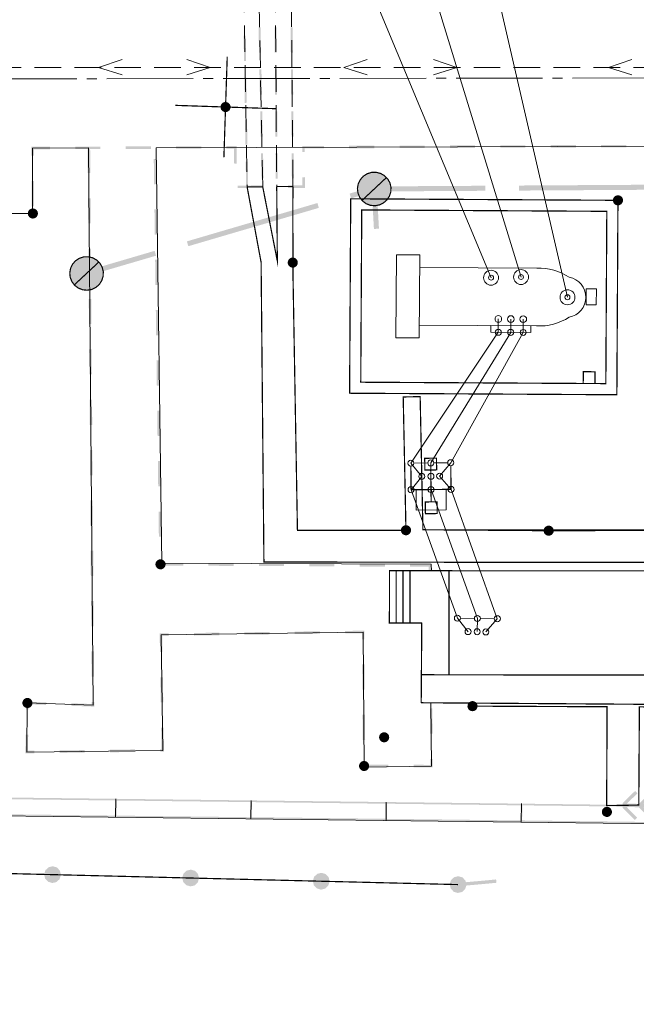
# Model space of a CAD drawing. Header units: millimetres. Extents: x 0 to 594, y 0 to 420.
# Tile 2 of 21: x 131 to 224, y 0 to 148. Entities that reach past the tile are written whole.
import ezdxf

# ---------------------------------------------------------------- set-up
doc = ezdxf.new("R2010")
doc.units = ezdxf.units.MM
for name, pattern in [('K5LT32768', [0]), ('K5LT32770', [0]), ('K5LT_AXLED', [17.5, 13, -1.5, 1.5, -1.5]), ('K5LT_DASHED', [6, 4, -2]), ('K5LT_THIN', [0])]:
    doc.linetypes.add(name, pattern=pattern)
for name, color, linetype in [('лотки', 7, 'Continuous'), ('Системный слой', 7, 'Continuous'), ('съемка', 7, 'Continuous')]:
    doc.layers.add(name, color=color, linetype=linetype)
doc.layers.add('ошиновка', color=7, linetype='Continuous', true_color=0xffd700)

# ---------------------------------------------------------------- blocks, each defined once
blk = doc.blocks.new('U10')
at = {"layer": 'Системный слой', "linetype": 'K5LT_THIN', "lineweight": 18}
for p, q in [((190.59, 77.37), (195.09, 77.42)), ((190.62, 74.32), (190.59, 77.37)), ((195.09, 77.42), (195.12, 74.37)), ((195.12, 74.37), (190.62, 74.32))]:
    blk.add_line(p, q, dxfattribs=at)
blk = doc.blocks.new('U14')
at = {"layer": 'Системный слой', "linetype": 'K5LT_THIN', "lineweight": 18}
for p, q in [((187.56, 100.21), (187.63, 112.71)), ((187.63, 112.71), (191.13, 112.69)), ((191.13, 112.69), (191.06, 100.19)), ((191.06, 100.19), (187.56, 100.21))]:
    blk.add_line(p, q, dxfattribs=at)
blk = doc.blocks.new('U15')
at = {"layer": 'Системный слой', "linetype": 'K5LT_THIN', "lineweight": 18}
for p, q in [((201.81, 101.05), (201.82, 102.05)), ((207.81, 101.02), (201.81, 101.05)), ((201.82, 102.05), (207.82, 102.02)), ((207.82, 102.02), (207.81, 101.02))]:
    blk.add_line(p, q, dxfattribs=at)
blk = doc.blocks.new('U16')
at = {"layer": 'Системный слой', "linetype": 'K5LT_THIN', "lineweight": 18}
for p, q in [((216.13, 105.17), (216.15, 107.6)), ((216.15, 107.6), (217.69, 107.59)), ((217.69, 107.59), (217.67, 105.16)), ((217.67, 105.16), (216.13, 105.17))]:
    blk.add_line(p, q, dxfattribs=at)
blk = doc.blocks.new('U72')
at = {"layer": 'лотки', "linetype": 'K5LT_DASHED', "lineweight": 18}
for p, q in [((164.69, 153.19), (165.19, 122.92)), ((167.54, 122.93), (166.94, 153.19)), ((169.43, 153.19), (169.64, 122.94)), ((172.08, 122.95), (171.83, 153.2))]:
    blk.add_line(p, q, dxfattribs=at)
at = {"layer": 'лотки', "linetype": 'K5LT_THIN', "lineweight": 18}
for p, q in [((167.54, 122.93), (165.19, 122.92)), ((165.19, 122.92), (167.3, 111.56)), ((169.73, 111.79), (167.54, 122.93)), ((172.08, 122.95), (169.64, 122.94)), ((169.64, 122.94), (169.73, 111.79)), ((172.1, 108.99), (172.08, 122.95)), ((167.3, 111.56), (167.72, 66.51)), ((172.76, 71.27), (172.1, 108.99)), ((191.2, 91.37), (188.65, 91.32)), ((188.65, 91.32), (189.07, 71.28)), ((191.61, 71.36), (191.2, 91.37)), ((189.07, 71.28), (172.76, 71.27)), ((249.61, 71.32), (191.61, 71.36)), ((167.72, 66.51), (255.81, 66.5))]:
    blk.add_line(p, q, dxfattribs=at)
blk = doc.blocks.new('U109')
at = {"layer": 'Системный слой', "linetype": 'K5LT_THIN', "lineweight": 18}
for q in [(193.21, 142.05), (193.21, 139.76)]:
    blk.add_line((196.71, 140.88), q, dxfattribs=at)
blk = doc.blocks.new('U110')
at = {"layer": 'Системный слой', "linetype": 'K5LT_THIN', "lineweight": 18}
for q in [(156.13, 142.05), (156.13, 139.76)]:
    blk.add_line((159.63, 140.88), q, dxfattribs=at)
blk = doc.blocks.new('U125')
at = {"layer": 'Системный слой', "linetype": 'K5LT_THIN', "lineweight": 18}
for q in [(146.39, 142.05), (146.39, 139.76)]:
    blk.add_line((142.88, 140.88), q, dxfattribs=at)
blk = doc.blocks.new('U126')
at = {"layer": 'Системный слой', "linetype": 'K5LT_THIN', "lineweight": 18}
for q in [(183.21, 142.05), (183.21, 139.76)]:
    blk.add_line((179.71, 140.88), q, dxfattribs=at)
blk = doc.blocks.new('U127')
at = {"layer": 'Системный слой', "linetype": 'K5LT_THIN', "lineweight": 18}
for q in [(223.03, 142.05), (223.03, 139.76)]:
    blk.add_line((219.52, 140.88), q, dxfattribs=at)
blk = doc.blocks.new('U138')
at = {"layer": 'съемка'}
blk.add_hatch(color=256, dxfattribs=at).paths.add_polyline_path([(133.75, 118.88), (133.75, 118.96), (133.74, 119.04), (133.72, 119.11), (133.7, 119.19), (133.67, 119.26), (133.63, 119.32), (133.58, 119.39), (133.53, 119.44), (133.47, 119.5), (133.41, 119.54), (133.34, 119.58), (133.27, 119.61), (133.2, 119.64), (133.12, 119.65), (133.04, 119.66), (132.96, 119.66), (132.89, 119.66), (132.81, 119.64), (132.74, 119.62), (132.66, 119.59), (132.6, 119.55), (132.53, 119.51), (132.47, 119.45), (132.42, 119.4), (132.37, 119.34), (132.33, 119.27), (132.3, 119.2), (132.27, 119.13), (132.25, 119.05), (132.24, 118.97), (132.24, 118.93), (132.24, 118.85), (132.25, 118.78), (132.27, 118.7), (132.29, 118.63), (132.32, 118.56), (132.36, 118.49), (132.41, 118.43), (132.46, 118.37), (132.52, 118.32), (132.58, 118.27), (132.65, 118.23), (132.72, 118.2), (132.8, 118.18), (132.87, 118.16), (132.95, 118.15), (133.03, 118.15), (133.1, 118.16), (133.18, 118.17), (133.25, 118.19), (133.33, 118.22), (133.39, 118.26), (133.46, 118.31), (133.52, 118.36), (133.57, 118.41), (133.62, 118.48), (133.66, 118.54), (133.69, 118.61), (133.72, 118.68), (133.74, 118.76), (133.75, 118.84)])
blk = doc.blocks.new('U139')
at = {"layer": 'съемка'}
blk.add_hatch(color=256, dxfattribs=at).paths.add_polyline_path([(132.94, 45.28), (132.93, 45.36), (132.92, 45.44), (132.91, 45.52), (132.88, 45.59), (132.85, 45.66), (132.81, 45.73), (132.76, 45.79), (132.71, 45.85), (132.65, 45.9), (132.59, 45.95), (132.52, 45.98), (132.45, 46.02), (132.38, 46.04), (132.3, 46.06), (132.23, 46.07), (132.15, 46.07), (132.07, 46.06), (131.99, 46.04), (131.92, 46.02), (131.85, 45.99), (131.78, 45.95), (131.72, 45.91), (131.66, 45.86), (131.6, 45.8), (131.56, 45.74), (131.51, 45.67), (131.48, 45.6), (131.45, 45.53), (131.44, 45.46), (131.42, 45.38), (131.42, 45.34), (131.42, 45.26), (131.43, 45.18), (131.45, 45.1), (131.47, 45.03), (131.51, 44.96), (131.55, 44.89), (131.59, 44.83), (131.64, 44.77), (131.7, 44.72), (131.77, 44.67), (131.83, 44.64), (131.9, 44.6), (131.98, 44.58), (132.05, 44.56), (132.13, 44.55), (132.21, 44.55), (132.29, 44.56), (132.36, 44.58), (132.44, 44.6), (132.51, 44.63), (132.58, 44.67), (132.64, 44.71), (132.7, 44.76), (132.75, 44.82), (132.8, 44.88), (132.84, 44.95), (132.88, 45.02), (132.9, 45.09), (132.92, 45.16), (132.93, 45.24)])
blk = doc.blocks.new('U140')
at = {"layer": 'съемка'}
blk.add_hatch(color=256, dxfattribs=at).paths.add_polyline_path([(152.93, 66.13), (152.93, 66.21), (152.92, 66.29), (152.91, 66.37), (152.88, 66.44), (152.85, 66.51), (152.81, 66.58), (152.76, 66.64), (152.71, 66.7), (152.65, 66.75), (152.59, 66.79), (152.52, 66.83), (152.45, 66.87), (152.38, 66.89), (152.3, 66.91), (152.22, 66.92), (152.15, 66.92), (152.07, 66.91), (151.99, 66.89), (151.92, 66.87), (151.85, 66.84), (151.78, 66.8), (151.71, 66.76), (151.66, 66.71), (151.6, 66.65), (151.55, 66.59), (151.51, 66.52), (151.48, 66.45), (151.45, 66.38), (151.43, 66.31), (151.42, 66.23), (151.42, 66.18), (151.42, 66.11), (151.43, 66.03), (151.45, 65.95), (151.47, 65.88), (151.51, 65.81), (151.55, 65.74), (151.59, 65.68), (151.64, 65.62), (151.7, 65.57), (151.77, 65.52), (151.83, 65.49), (151.9, 65.45), (151.98, 65.43), (152.05, 65.41), (152.13, 65.4), (152.21, 65.4), (152.29, 65.41), (152.36, 65.42), (152.44, 65.45), (152.51, 65.48), (152.58, 65.52), (152.64, 65.56), (152.7, 65.61), (152.75, 65.67), (152.8, 65.73), (152.84, 65.79), (152.88, 65.86), (152.9, 65.94), (152.92, 66.01), (152.93, 66.09)])
blk = doc.blocks.new('U148')
at = {"layer": 'съемка'}
blk.add_hatch(color=256, dxfattribs=at).paths.add_polyline_path([(221.68, 120.86), (221.68, 120.94), (221.67, 121.02), (221.65, 121.09), (221.63, 121.17), (221.6, 121.24), (221.56, 121.31), (221.51, 121.37), (221.46, 121.43), (221.4, 121.48), (221.34, 121.52), (221.27, 121.56), (221.2, 121.59), (221.13, 121.62), (221.05, 121.64), (220.97, 121.64), (220.89, 121.65), (220.82, 121.64), (220.74, 121.62), (220.67, 121.6), (220.59, 121.57), (220.53, 121.53), (220.46, 121.49), (220.4, 121.44), (220.35, 121.38), (220.3, 121.32), (220.26, 121.25), (220.23, 121.18), (220.2, 121.11), (220.18, 121.03), (220.17, 120.96), (220.17, 120.91), (220.17, 120.84), (220.18, 120.76), (220.2, 120.68), (220.22, 120.61), (220.25, 120.54), (220.29, 120.47), (220.34, 120.41), (220.39, 120.35), (220.45, 120.3), (220.51, 120.25), (220.58, 120.21), (220.65, 120.18), (220.73, 120.16), (220.8, 120.14), (220.88, 120.13), (220.96, 120.13), (221.03, 120.14), (221.11, 120.15), (221.18, 120.18), (221.26, 120.21), (221.32, 120.24), (221.39, 120.29), (221.45, 120.34), (221.5, 120.4), (221.55, 120.46), (221.59, 120.52), (221.62, 120.59), (221.65, 120.67), (221.67, 120.74), (221.68, 120.82)])
blk = doc.blocks.new('U149')
at = {"layer": 'съемка'}
blk.add_hatch(color=256, dxfattribs=at).paths.add_polyline_path([(183.53, 35.81), (183.53, 35.89), (183.52, 35.96), (183.5, 36.04), (183.48, 36.11), (183.45, 36.18), (183.41, 36.25), (183.36, 36.31), (183.31, 36.37), (183.25, 36.42), (183.19, 36.47), (183.12, 36.51), (183.05, 36.54), (182.97, 36.56), (182.9, 36.58), (182.82, 36.59), (182.74, 36.59), (182.67, 36.58), (182.59, 36.57), (182.51, 36.55), (182.44, 36.52), (182.38, 36.48), (182.31, 36.43), (182.25, 36.38), (182.2, 36.33), (182.15, 36.26), (182.11, 36.2), (182.08, 36.13), (182.05, 36.06), (182.03, 35.98), (182.02, 35.9), (182.02, 35.86), (182.02, 35.78), (182.03, 35.7), (182.05, 35.63), (182.07, 35.55), (182.1, 35.48), (182.14, 35.42), (182.19, 35.35), (182.24, 35.3), (182.3, 35.24), (182.36, 35.2), (182.43, 35.16), (182.5, 35.13), (182.57, 35.1), (182.65, 35.09), (182.73, 35.08), (182.8, 35.08), (182.88, 35.08), (182.96, 35.1), (183.03, 35.12), (183.1, 35.15), (183.17, 35.19), (183.24, 35.23), (183.3, 35.29), (183.35, 35.34), (183.4, 35.4), (183.44, 35.47), (183.47, 35.54), (183.5, 35.61), (183.52, 35.69), (183.53, 35.76)])
blk = doc.blocks.new('U150')
at = {"layer": 'съемка'}
blk.add_hatch(color=256, dxfattribs=at).paths.add_polyline_path([(189.82, 71.26), (189.82, 71.33), (189.81, 71.41), (189.8, 71.49), (189.77, 71.56), (189.74, 71.63), (189.7, 71.7), (189.65, 71.76), (189.6, 71.82), (189.54, 71.87), (189.48, 71.92), (189.41, 71.96), (189.34, 71.99), (189.27, 72.01), (189.19, 72.03), (189.11, 72.04), (189.04, 72.04), (188.96, 72.03), (188.88, 72.02), (188.81, 71.99), (188.74, 71.96), (188.67, 71.93), (188.6, 71.88), (188.55, 71.83), (188.49, 71.77), (188.44, 71.71), (188.4, 71.65), (188.37, 71.58), (188.34, 71.5), (188.32, 71.43), (188.31, 71.35), (188.31, 71.31), (188.31, 71.23), (188.32, 71.15), (188.34, 71.08), (188.36, 71), (188.4, 70.93), (188.44, 70.86), (188.48, 70.8), (188.53, 70.74), (188.59, 70.69), (188.65, 70.65), (188.72, 70.61), (188.79, 70.58), (188.87, 70.55), (188.94, 70.53), (189.02, 70.53), (189.1, 70.52), (189.18, 70.53), (189.25, 70.55), (189.33, 70.57), (189.4, 70.6), (189.47, 70.64), (189.53, 70.68), (189.59, 70.73), (189.64, 70.79), (189.69, 70.85), (189.73, 70.92), (189.76, 70.99), (189.79, 71.06), (189.81, 71.14), (189.82, 71.21)])
blk = doc.blocks.new('U151')
at = {"layer": 'съемка'}
blk.add_hatch(color=256, dxfattribs=at).paths.add_polyline_path([(220.02, 28.91), (220.02, 28.98), (220.01, 29.06), (219.99, 29.14), (219.97, 29.21), (219.93, 29.28), (219.89, 29.35), (219.85, 29.41), (219.8, 29.47), (219.74, 29.52), (219.68, 29.57), (219.61, 29.61), (219.54, 29.64), (219.46, 29.66), (219.39, 29.68), (219.31, 29.69), (219.23, 29.69), (219.15, 29.68), (219.08, 29.67), (219, 29.64), (218.93, 29.61), (218.86, 29.58), (218.8, 29.53), (218.74, 29.48), (218.69, 29.42), (218.64, 29.36), (218.6, 29.3), (218.57, 29.23), (218.54, 29.15), (218.52, 29.08), (218.51, 29), (218.51, 28.96), (218.51, 28.88), (218.52, 28.8), (218.53, 28.73), (218.56, 28.65), (218.59, 28.58), (218.63, 28.51), (218.68, 28.45), (218.73, 28.39), (218.79, 28.34), (218.85, 28.3), (218.92, 28.26), (218.99, 28.23), (219.06, 28.2), (219.14, 28.19), (219.22, 28.18), (219.29, 28.18), (219.37, 28.18), (219.45, 28.2), (219.52, 28.22), (219.59, 28.25), (219.66, 28.29), (219.73, 28.33), (219.78, 28.38), (219.84, 28.44), (219.89, 28.5), (219.93, 28.57), (219.96, 28.64), (219.99, 28.71), (220.01, 28.79), (220.02, 28.86)])
blk = doc.blocks.new('U152')
at = {"layer": 'съемка'}
blk.add_hatch(color=256, dxfattribs=at).paths.add_polyline_path([(186.55, 40.12), (186.54, 40.2), (186.53, 40.28), (186.52, 40.36), (186.49, 40.43), (186.46, 40.5), (186.42, 40.57), (186.37, 40.63), (186.32, 40.69), (186.26, 40.74), (186.2, 40.79), (186.13, 40.82), (186.06, 40.86), (185.99, 40.88), (185.91, 40.9), (185.84, 40.91), (185.76, 40.91), (185.68, 40.9), (185.6, 40.88), (185.53, 40.86), (185.46, 40.83), (185.39, 40.79), (185.33, 40.75), (185.27, 40.7), (185.21, 40.64), (185.17, 40.58), (185.12, 40.51), (185.09, 40.44), (185.06, 40.37), (185.05, 40.3), (185.03, 40.22), (185.03, 40.18), (185.03, 40.1), (185.04, 40.02), (185.06, 39.94), (185.08, 39.87), (185.12, 39.8), (185.16, 39.73), (185.2, 39.67), (185.25, 39.61), (185.31, 39.56), (185.38, 39.51), (185.44, 39.48), (185.51, 39.44), (185.59, 39.42), (185.66, 39.4), (185.74, 39.39), (185.82, 39.39), (185.9, 39.4), (185.97, 39.42), (186.05, 39.44), (186.12, 39.47), (186.19, 39.51), (186.25, 39.55), (186.31, 39.6), (186.36, 39.66), (186.41, 39.72), (186.45, 39.79), (186.49, 39.86), (186.51, 39.93), (186.53, 40), (186.54, 40.08)])
blk = doc.blocks.new('U153')
at = {"layer": 'съемка'}
blk.add_hatch(color=256, dxfattribs=at).paths.add_polyline_path([(172.81, 111.5), (172.81, 111.58), (172.8, 111.65), (172.78, 111.73), (172.76, 111.8), (172.73, 111.87), (172.69, 111.94), (172.64, 112), (172.59, 112.06), (172.53, 112.11), (172.47, 112.16), (172.4, 112.2), (172.33, 112.23), (172.26, 112.25), (172.18, 112.27), (172.1, 112.28), (172.02, 112.28), (171.95, 112.27), (171.87, 112.26), (171.8, 112.24), (171.72, 112.21), (171.66, 112.17), (171.59, 112.12), (171.53, 112.07), (171.48, 112.02), (171.43, 111.96), (171.39, 111.89), (171.36, 111.82), (171.33, 111.75), (171.31, 111.67), (171.3, 111.59), (171.3, 111.55), (171.3, 111.47), (171.31, 111.39), (171.33, 111.32), (171.35, 111.24), (171.38, 111.17), (171.42, 111.11), (171.47, 111.04), (171.52, 110.99), (171.58, 110.94), (171.64, 110.89), (171.71, 110.85), (171.78, 110.82), (171.86, 110.79), (171.93, 110.78), (172.01, 110.77), (172.09, 110.77), (172.16, 110.77), (172.24, 110.79), (172.31, 110.81), (172.39, 110.84), (172.45, 110.88), (172.52, 110.92), (172.58, 110.98), (172.63, 111.03), (172.68, 111.09), (172.72, 111.16), (172.75, 111.23), (172.78, 111.3), (172.8, 111.38), (172.81, 111.46)])
blk = doc.blocks.new('U154')
at = {"layer": 'съемка'}
blk.add_hatch(color=256, dxfattribs=at).paths.add_polyline_path([(199.83, 44.81), (199.83, 44.88), (199.82, 44.96), (199.8, 45.04), (199.77, 45.11), (199.74, 45.18), (199.7, 45.25), (199.66, 45.31), (199.6, 45.37), (199.55, 45.42), (199.48, 45.47), (199.41, 45.51), (199.34, 45.54), (199.27, 45.56), (199.19, 45.58), (199.12, 45.59), (199.04, 45.59), (198.96, 45.58), (198.89, 45.57), (198.81, 45.54), (198.74, 45.51), (198.67, 45.48), (198.61, 45.43), (198.55, 45.38), (198.49, 45.32), (198.45, 45.26), (198.41, 45.2), (198.37, 45.13), (198.35, 45.05), (198.33, 44.98), (198.32, 44.9), (198.31, 44.86), (198.31, 44.78), (198.32, 44.7), (198.34, 44.63), (198.37, 44.55), (198.4, 44.48), (198.44, 44.41), (198.48, 44.35), (198.54, 44.29), (198.59, 44.24), (198.66, 44.2), (198.72, 44.16), (198.8, 44.13), (198.87, 44.1), (198.95, 44.08), (199.02, 44.08), (199.1, 44.07), (199.18, 44.08), (199.25, 44.1), (199.33, 44.12), (199.4, 44.15), (199.47, 44.19), (199.53, 44.23), (199.59, 44.28), (199.65, 44.34), (199.69, 44.4), (199.73, 44.47), (199.77, 44.54), (199.79, 44.61), (199.81, 44.69), (199.82, 44.76)])
blk = doc.blocks.new('U156')
at = {"layer": 'съемка'}
blk.add_hatch(color=256, dxfattribs=at).paths.add_polyline_path([(211.27, 71.19), (211.27, 71.26), (211.26, 71.34), (211.24, 71.42), (211.22, 71.49), (211.18, 71.56), (211.14, 71.63), (211.1, 71.69), (211.05, 71.75), (210.99, 71.8), (210.92, 71.85), (210.86, 71.89), (210.79, 71.92), (210.71, 71.94), (210.64, 71.96), (210.56, 71.97), (210.48, 71.97), (210.4, 71.96), (210.33, 71.95), (210.25, 71.92), (210.18, 71.89), (210.11, 71.86), (210.05, 71.81), (209.99, 71.76), (209.94, 71.7), (209.89, 71.64), (209.85, 71.58), (209.81, 71.51), (209.79, 71.43), (209.77, 71.36), (209.76, 71.28), (209.75, 71.24), (209.76, 71.16), (209.77, 71.08), (209.78, 71.01), (209.81, 70.93), (209.84, 70.86), (209.88, 70.79), (209.93, 70.73), (209.98, 70.67), (210.04, 70.62), (210.1, 70.58), (210.17, 70.54), (210.24, 70.51), (210.31, 70.48), (210.39, 70.47), (210.46, 70.46), (210.54, 70.46), (210.62, 70.46), (210.7, 70.48), (210.77, 70.5), (210.84, 70.53), (210.91, 70.57), (210.97, 70.61), (211.03, 70.66), (211.09, 70.72), (211.13, 70.78), (211.18, 70.85), (211.21, 70.92), (211.24, 70.99), (211.25, 71.07), (211.27, 71.14)])
blk = doc.blocks.new('U178')
at = {"layer": 'съемка'}
blk.add_hatch(color=256, dxfattribs=at).paths.add_polyline_path([(162.71, 134.89), (162.71, 134.97), (162.7, 135.04), (162.68, 135.12), (162.66, 135.19), (162.62, 135.26), (162.58, 135.33), (162.54, 135.39), (162.49, 135.45), (162.43, 135.5), (162.37, 135.55), (162.3, 135.59), (162.23, 135.62), (162.15, 135.64), (162.08, 135.66), (162, 135.67), (161.92, 135.67), (161.84, 135.66), (161.77, 135.65), (161.69, 135.63), (161.62, 135.6), (161.55, 135.56), (161.49, 135.51), (161.43, 135.46), (161.38, 135.41), (161.33, 135.35), (161.29, 135.28), (161.25, 135.21), (161.23, 135.14), (161.21, 135.06), (161.2, 134.98), (161.2, 134.94), (161.2, 134.86), (161.21, 134.78), (161.22, 134.71), (161.25, 134.64), (161.28, 134.56), (161.32, 134.5), (161.37, 134.43), (161.42, 134.38), (161.48, 134.33), (161.54, 134.28), (161.61, 134.24), (161.68, 134.21), (161.75, 134.18), (161.83, 134.17), (161.91, 134.16), (161.98, 134.16), (162.06, 134.16), (162.14, 134.18), (162.21, 134.2), (162.28, 134.23), (162.35, 134.27), (162.42, 134.32), (162.47, 134.37), (162.53, 134.42), (162.58, 134.48), (162.62, 134.55), (162.65, 134.62), (162.68, 134.69), (162.7, 134.77), (162.71, 134.85)])
blk = doc.blocks.new('U199')
at = {"layer": 'съемка'}
blk.add_hatch(color=256, dxfattribs=at).paths.add_polyline_path([(175.07, 18.55), (175.22, 17.91), (175.67, 17.43), (176.29, 17.24), (176.93, 17.39), (177.4, 17.84), (177.59, 18.46), (177.45, 19.1), (177, 19.58), (176.38, 19.77), (175.74, 19.62), (175.26, 19.17)])
blk = doc.blocks.new('U200')
at = {"layer": 'съемка'}
blk.add_hatch(color=256, dxfattribs=at).paths.add_polyline_path([(155.44, 19.03), (155.59, 18.39), (156.04, 17.92), (156.66, 17.73), (157.3, 17.87), (157.78, 18.32), (157.97, 18.95), (157.82, 19.58), (157.37, 20.06), (156.75, 20.25), (156.11, 20.1), (155.63, 19.66)])
blk = doc.blocks.new('U201')
at = {"layer": 'съемка'}
blk.add_hatch(color=256, dxfattribs=at).paths.add_polyline_path([(134.69, 19.54), (134.83, 18.9), (135.28, 18.43), (135.91, 18.24), (136.54, 18.38), (137.02, 18.83), (137.21, 19.46), (137.06, 20.09), (136.62, 20.57), (135.99, 20.76), (135.35, 20.61), (134.88, 20.16)])
blk = doc.blocks.new('U216')
at = {"layer": 'съемка'}
blk.add_hatch(color=256, dxfattribs=at).paths.add_polyline_path([(195.64, 18.04), (195.79, 17.41), (196.23, 16.93), (196.86, 16.74), (197.49, 16.89), (197.97, 17.33), (198.16, 17.96), (198.01, 18.6), (197.57, 19.07), (196.94, 19.26), (196.31, 19.11), (195.83, 18.67)])
blk = doc.blocks.new('U219')
at = {"layer": 'съемка'}
blk.add_hatch(color=256, dxfattribs=at).paths.add_polyline_path([(181.77, 122.68), (181.93, 121.71), (182.45, 120.87), (183.25, 120.3), (184.21, 120.07), (185.19, 120.23), (186.02, 120.75), (186.6, 121.55), (186.82, 122.51), (186.66, 123.48), (186.14, 124.32), (185.34, 124.89), (184.38, 125.12), (183.41, 124.96), (182.57, 124.44), (182, 123.64)])
at = {"layer": 'съемка', "linetype": 'K5LT32768', "const_width": 0.18}
blk.add_lwpolyline([(181.77, 122.68), (181.89, 123.36), (182.19, 123.98), (182.64, 124.5), (183.21, 124.87), (183.87, 125.08), (184.55, 125.11), (185.22, 124.94), (185.82, 124.61), (186.31, 124.12), (186.65, 123.52), (186.81, 122.86), (186.79, 122.17), (186.58, 121.51), (186.2, 120.94), (185.68, 120.49), (185.06, 120.19), (184.39, 120.07), (183.7, 120.14), (183.06, 120.39), (182.51, 120.81), (182.1, 121.36), (181.85, 121.99)], close=True, dxfattribs=at)
blk.add_lwpolyline([(182.45, 120.86), (186.15, 124.33)], dxfattribs=at)
blk = doc.blocks.new('U221')
at = {"layer": 'съемка'}
blk.add_hatch(color=256, dxfattribs=at).paths.add_polyline_path([(138.54, 109.97), (138.7, 109), (139.22, 108.16), (140.02, 107.59), (140.98, 107.37), (141.95, 107.53), (142.79, 108.05), (143.36, 108.85), (143.59, 109.8), (143.43, 110.78), (142.91, 111.61), (142.11, 112.19), (141.15, 112.41), (140.18, 112.25), (139.34, 111.73), (138.77, 110.93)])
at = {"layer": 'съемка', "linetype": 'K5LT32768', "const_width": 0.18}
blk.add_lwpolyline([(138.54, 109.97), (138.66, 110.65), (138.95, 111.27), (139.4, 111.79), (139.98, 112.17), (140.63, 112.38), (141.32, 112.4), (141.99, 112.24), (142.59, 111.9), (143.08, 111.42), (143.41, 110.82), (143.58, 110.15), (143.55, 109.46), (143.35, 108.81), (142.97, 108.23), (142.45, 107.78), (141.83, 107.48), (141.15, 107.37), (140.47, 107.44), (139.83, 107.69), (139.28, 108.1), (138.87, 108.65), (138.61, 109.29)], close=True, dxfattribs=at)
blk.add_lwpolyline([(139.21, 108.16), (142.92, 111.62)], dxfattribs=at)

msp = doc.modelspace()

# ---------------------------------------------------------------- hatches: boundary and pattern name
at = {"layer": 'съемка'}
for points in [[(167.216462, 146.88469), (166.913609, 146.878742), (166.98814, 143.092942), (167.290994, 143.09889)], [(169.626708, 146.883976), (169.323793, 146.881864), (169.350418, 143.095425), (169.653331, 143.09754)], [(172.035929, 146.886386), (171.733019, 146.88392), (171.763469, 143.097568), (172.066376, 143.099981)], [(164.969417, 145.642377), (164.666563, 145.637384), (164.728773, 141.851384), (165.031677, 141.856376)], [(165.073168, 139.332374), (164.770311, 139.327381), (164.832521, 135.541379), (165.135428, 135.546371)], [(167.340684, 140.575076), (167.037829, 140.569077), (167.112312, 136.78333), (167.415216, 136.789276)], [(169.671048, 140.573282), (169.368133, 140.571167), (169.394755, 136.78473), (169.697671, 136.786845)], [(172.086677, 140.575713), (171.78377, 140.5733), (171.814217, 136.786896), (172.117127, 136.789362)], [(167.464854, 134.265413), (167.162, 134.259465), (167.236532, 130.473666), (167.539387, 130.479664)], [(169.715386, 134.262587), (169.412473, 134.260472), (169.439095, 130.474036), (169.742011, 130.47615)], [(172.137425, 134.265091), (171.834516, 134.262628), (171.864967, 130.476274), (172.167875, 130.478689)], [(165.176916, 133.022372), (164.874011, 133.017378), (164.936273, 129.231427), (165.239176, 129.236368)], [(135.580308, 128.949245), (132.965482, 128.941086), (132.776179, 128.940501), (132.776714, 128.7512), (132.780247, 127.579568), (133.158901, 127.580686), (133.155953, 128.563018), (135.581477, 128.570587)], [(143.153287, 128.972875), (139.366772, 128.961086), (139.36794, 128.58243), (143.154455, 128.594219)], [(150.726266, 128.996508), (146.939751, 128.984719), (146.940972, 128.606061), (150.727434, 128.617852)], [(158.299245, 129.02014), (154.512732, 129.008351), (154.513951, 128.629694), (158.300413, 128.641484)], [(163.618096, 128.847391), (163.617513, 129.036744), (163.42816, 129.036161), (162.085711, 129.031984), (162.08693, 128.653326), (163.240025, 128.65692), (163.247054, 126.402209), (163.62571, 126.403377)], [(176.734439, 129.077673), (173.672802, 129.068133), (173.483449, 129.06755), (173.484033, 128.878197), (173.486337, 128.153367), (173.864942, 128.15454), (173.863274, 128.690063), (176.735607, 128.699015)], [(184.307418, 129.101303), (180.520901, 129.089464), (180.522121, 128.710857), (184.308586, 128.722647)], [(191.880396, 129.124936), (188.09388, 129.113096), (188.095103, 128.734489), (191.881565, 128.74628)], [(199.453375, 129.148568), (195.666861, 129.136729), (195.66808, 128.758071), (199.454544, 128.769912)], [(207.026354, 129.172201), (203.23984, 129.160361), (203.241059, 128.781704), (207.027523, 128.793545)], [(214.599333, 129.195833), (210.812869, 129.183992), (210.814038, 128.805336), (214.600504, 128.817177)], [(222.172314, 129.219466), (218.385848, 129.207625), (218.387016, 128.828969), (222.173483, 128.84081)], [(141.60297, 128.77955), (141.22432, 128.776717), (141.252708, 124.990295), (141.631361, 124.993128)], [(167.589073, 127.9558), (167.28622, 127.949849), (167.360751, 124.164052), (167.663605, 124.17)], [(169.759726, 127.951892), (169.45681, 127.949778), (169.483435, 124.163341), (169.786298, 124.165455)], [(172.188174, 127.954421), (171.885266, 127.952006), (171.915716, 124.165603), (172.218625, 124.168067)], [(151.544025, 127.104555), (151.165448, 127.099449), (151.216501, 123.31329), (151.595126, 123.318394)], [(165.280667, 126.712367), (164.977761, 126.707426), (165.040022, 122.921473), (165.342876, 122.926367)], [(173.876784, 124.368023), (173.498128, 124.366854), (173.501972, 123.139138), (171.321831, 123.132361), (171.323, 122.753705), (173.692444, 122.761118), (173.881798, 122.761701), (173.881213, 122.951004)], [(133.170239, 123.794186), (132.791584, 123.793068), (132.80297, 120.006569), (133.181624, 120.007687)], [(167.535314, 123.120519), (163.748852, 123.108729), (163.750021, 122.730073), (167.536533, 122.741862)], [(201.000781, 123.078228), (200.748342, 123.07661), (193.829308, 123.033281), (186.692186, 122.988558), (184.295261, 122.973539), (184.190857, 122.958165), (180.843545, 121.974396), (180.601373, 121.903192), (180.814937, 121.176624), (181.057112, 121.247829), (184.353264, 122.216576), (186.696892, 122.231246), (193.834064, 122.275967), (200.879293, 122.320104), (201.005487, 122.320916)], [(226.500823, 122.480665), (226.496065, 123.237931), (226.243677, 123.236359), (219.324591, 123.193034), (212.187469, 123.148309), (206.175534, 123.110626), (206.049339, 123.109815), (206.054097, 122.352551), (206.306485, 122.354121), (212.192228, 122.390995), (219.329349, 122.435718), (226.374629, 122.479856)], [(184.628033, 116.603081), (185.006113, 116.623932), (184.998851, 116.755986), (184.675676, 122.615737), (184.031688, 122.580211), (183.919628, 122.57403), (184.250009, 116.582229)], [(141.659751, 121.206757), (141.281098, 121.203921), (141.309487, 117.417499), (141.68814, 117.420332)], [(175.757569, 120.47959), (175.636484, 120.444014), (175.587468, 120.42958), (168.877029, 118.457316), (162.029339, 116.444762), (156.382358, 114.785036), (156.26127, 114.74946), (156.140185, 114.713882), (156.353751, 113.987312), (156.589905, 114.056698), (162.242905, 115.718194), (169.090545, 117.73075), (175.728961, 119.681818), (175.971136, 119.753022)], [(151.64623, 119.532233), (151.267653, 119.527127), (151.318755, 115.740916), (151.697381, 115.746071)], [(144.629408, 110.541439), (151.267775, 112.492506), (151.509948, 112.563662), (151.296382, 113.29023), (151.175347, 113.25465), (144.415793, 111.268008), (140.95846, 110.251832), (141.066238, 109.885056), (141.171978, 109.525316)], [(141.71653, 113.63396), (141.337875, 113.631077), (141.366266, 109.844705), (141.744919, 109.847538)], [(151.748485, 111.959913), (151.369856, 111.954755), (151.42101, 108.168595), (151.799635, 108.1737)], [(141.773307, 106.061116), (141.394657, 106.058281), (141.423047, 102.271909), (141.801698, 102.274742)], [(151.850739, 104.387539), (151.472111, 104.382434), (151.523265, 100.596272), (151.90184, 100.601378)], [(141.830086, 98.48832), (141.451435, 98.485487), (141.479824, 94.699065), (141.858475, 94.701898)], [(151.952994, 96.815215), (151.574366, 96.810111), (151.62547, 93.02395), (152.004095, 93.029055)], [(141.886867, 90.915526), (141.508214, 90.912693), (141.536603, 87.126269), (141.915256, 87.129104)], [(152.055249, 89.242895), (151.676621, 89.237788), (151.727725, 85.451629), (152.10635, 85.456734)], [(141.943596, 83.342732), (141.564991, 83.339846), (141.593382, 79.553475), (141.971984, 79.556309)], [(152.157501, 81.670571), (151.778876, 81.665467), (151.82998, 77.879306), (152.208605, 77.88441)], [(142.000373, 75.769887), (141.62177, 75.767053), (141.650163, 71.980679), (142.028763, 71.983516)], [(152.259706, 74.09825), (151.881131, 74.093143), (151.932235, 70.306982), (152.31086, 70.312087)], [(142.057152, 68.197091), (141.678551, 68.194256), (141.70689, 64.407836), (142.08554, 64.410669)], [(151.988272, 66.1569), (151.990787, 65.971021), (152.176705, 65.97015), (155.599193, 65.953939), (155.601006, 66.332538), (152.364385, 66.34788), (152.361961, 66.525929), (151.983336, 66.520822)], [(163.173942, 66.296601), (159.387448, 66.314594), (159.385634, 65.935947), (163.172129, 65.918003)], [(170.746879, 66.260713), (166.960384, 66.278659), (166.95857, 65.900009), (170.745065, 65.882065)], [(178.319766, 66.22483), (174.533324, 66.242771), (174.531507, 65.864124), (178.318003, 65.84618)], [(185.892704, 66.188942), (182.106262, 66.206887), (182.104447, 65.828236), (185.89094, 65.810293)], [(192.875578, 65.968824), (192.874162, 66.155828), (192.687136, 66.156733), (189.679199, 66.170999), (189.677385, 65.792351), (192.498343, 65.778939), (192.502745, 65.187474), (192.881396, 65.190307)], [(142.113933, 60.624297), (141.73528, 60.621464), (141.763668, 56.835042), (142.142322, 56.837875)], [(153.423199, 55.77901), (152.243506, 55.762971), (152.053913, 55.760426), (152.056812, 55.570824), (152.096095, 52.964413), (152.474689, 52.970127), (152.438255, 55.386938), (153.428358, 55.400431)], [(160.995509, 55.88202), (157.209381, 55.830539), (157.214539, 55.45191), (161.000667, 55.503391)], [(168.567868, 55.985027), (164.781689, 55.93355), (164.786847, 55.554921), (168.572977, 55.606402)], [(176.140178, 56.088038), (172.353998, 56.036508), (172.359157, 55.657932), (176.145336, 55.709411)], [(182.81545, 55.988292), (182.814048, 56.178803), (182.623546, 56.17624), (179.926306, 56.139519), (179.931464, 55.760892), (182.438202, 55.794997), (182.444789, 54.896543), (182.823438, 54.899275)], [(142.170712, 53.051504), (141.792057, 53.048618), (141.820447, 49.262246), (142.1991, 49.265079)], [(182.851221, 51.112873), (182.47257, 51.110088), (182.500305, 47.323687), (182.878954, 47.32647)], [(152.531778, 49.184015), (152.153181, 49.178301), (152.210271, 45.392239), (152.588866, 45.397953)], [(131.988997, 45.312894), (131.97389, 44.345207), (132.352455, 44.339304), (132.36453, 45.113797), (134.98833, 45.019616), (135.001903, 45.398025), (132.185041, 45.499174), (131.991976, 45.506089)], [(141.851272, 45.152086), (138.785902, 45.262142), (138.772379, 44.883729), (142.035302, 44.766561), (142.232904, 44.759445), (142.231389, 44.957184), (142.227489, 45.478657), (141.848836, 45.475824)], [(193.036355, 44.479291), (192.657704, 44.476458), (192.686042, 40.690035), (193.064645, 40.692872)], [(182.906737, 43.540068), (182.528088, 43.537285), (182.555871, 39.750883), (182.93452, 39.753666)], [(152.645956, 41.611889), (152.267359, 41.606175), (152.31608, 38.37285), (152.142712, 38.370574), (152.147617, 37.991953), (152.510676, 37.99667), (152.700415, 37.999157), (152.697573, 38.188858)], [(131.873798, 37.924253), (131.870716, 37.729495), (132.065458, 37.732021), (133.216677, 37.746883), (133.211772, 38.125504), (132.255345, 38.113164), (132.293426, 40.553258), (131.91486, 40.559159)], [(140.784171, 38.223562), (136.997971, 38.174558), (137.002876, 37.795937), (140.789076, 37.844941)], [(148.356565, 38.321568), (144.570368, 38.272565), (144.575273, 37.893944), (148.36142, 37.942949)], [(186.428693, 36.01653), (182.774247, 36.023105), (182.774166, 35.965883), (182.583604, 35.964481), (182.584575, 35.832471), (182.585971, 35.644839), (182.7736, 35.64452), (186.427995, 35.637946)], [(193.092985, 36.9065), (192.714332, 36.903667), (192.721072, 36.005258), (190.215161, 36.009764), (190.21451, 35.631077), (192.911481, 35.626237), (193.102592, 35.625903), (193.101156, 35.816972)], [(137.821728, 30.98899), (130.612827, 31.075146), (125.274028, 31.138974), (125.271051, 30.88651), (130.609802, 30.822684), (137.818701, 30.73653), (145.338091, 30.646632), (145.310917, 28.37499), (137.79153, 28.464885), (130.582679, 28.55104), (125.24388, 28.614868), (125.240853, 28.362408), (130.579654, 28.298577), (137.788503, 28.212425), (145.434147, 28.121015), (145.435661, 28.247269), (145.561867, 28.245756), (145.592065, 30.769861), (145.465809, 30.771375), (145.467322, 30.897581)], [(242.010012, 29.469639), (241.833886, 29.650497), (242.014692, 29.826574), (240.022154, 31.872633), (239.66044, 31.520381), (241.227853, 29.910934), (239.41764, 29.934921), (238.245219, 31.138758), (237.883556, 30.786553), (238.703723, 29.944378), (231.740744, 30.036557), (224.777609, 30.128587), (225.258227, 30.596646), (225.619938, 30.94885), (225.267684, 31.310563), (224.350611, 30.417426), (224.063847, 30.138142), (222.253636, 30.16213), (223.501368, 31.377238), (223.863082, 31.729492), (223.510827, 32.091205), (221.82648, 30.450871), (221.645673, 30.274743), (221.640943, 29.91776), (221.636886, 29.614493), (221.636217, 29.560877), (223.452627, 27.695673), (223.81434, 28.047928), (222.246976, 29.657323), (224.057141, 29.633388), (225.229561, 28.429551), (225.591225, 28.781756), (224.770483, 29.623341), (231.734037, 29.531752), (238.697014, 29.439523), (238.216554, 28.971661), (237.854891, 28.619407), (238.207097, 28.257743), (239.124168, 29.150832), (239.410983, 29.430114), (241.221143, 29.406129), (239.973412, 28.191071), (239.61175, 27.838815), (239.963953, 27.477104), (241.6483, 29.117435)], [(158.141226, 30.746084), (150.932327, 30.83224), (145.593528, 30.896069), (145.590551, 30.643607), (150.929301, 30.579831), (158.138201, 30.493624), (165.65759, 30.403777), (165.630417, 28.132084), (158.11103, 28.22198), (150.902179, 28.308134), (145.56338, 28.371962), (145.560353, 28.119503), (150.899152, 28.055674), (158.108003, 27.96952), (165.753648, 27.87816), (165.755161, 28.004364), (165.881367, 28.002853), (165.911563, 30.526955), (165.785309, 30.52847), (165.786823, 30.654726)], [(178.460727, 30.503229), (171.251828, 30.589385), (165.913077, 30.653212), (165.91005, 30.400752), (171.248801, 30.336925), (178.4577, 30.250769), (185.97709, 30.160873), (185.949917, 27.889179), (178.430528, 27.979074), (171.221679, 28.065229), (165.882879, 28.129107), (165.879854, 27.876647), (171.218653, 27.812819), (178.427503, 27.726614), (186.073146, 27.635204), (186.074661, 27.761461), (186.200864, 27.759948), (186.231064, 30.284103), (186.104808, 30.285615), (186.106321, 30.411821)], [(191.571325, 30.34648), (186.232577, 30.410306), (186.22955, 30.157846), (191.5683, 30.09407), (198.7772, 30.007863), (201.226662, 29.978577), (206.29681, 29.917001), (206.269181, 27.645321), (201.199388, 27.706888), (198.750028, 27.736168), (191.541176, 27.822323), (186.202377, 27.886151), (186.19935, 27.633691), (191.538151, 27.569863), (198.747051, 27.483707), (201.196363, 27.454426), (206.392358, 27.391298), (206.393923, 27.517553), (206.520127, 27.515989), (206.550781, 30.040129), (206.424575, 30.041639), (206.426091, 30.167946), (201.229941, 30.231029), (198.780227, 30.260323)], [(219.099964, 30.013975), (211.891112, 30.101544), (206.552344, 30.166381), (206.549268, 29.913923), (211.888034, 29.849086), (219.096889, 29.761516), (226.616278, 29.670156), (226.588651, 27.398476), (219.069313, 27.489835), (211.860407, 27.577406), (206.521642, 27.642243), (206.518615, 27.389783), (211.85738, 27.324946), (219.066235, 27.237377), (226.71183, 27.144503), (226.713343, 27.270707), (226.839599, 27.269195), (226.870251, 29.793335), (226.743997, 29.794847), (226.745562, 29.921101)], [(201.308365, 18.141954), (202.659896, 18.27249), (202.611372, 18.775047), (201.260705, 18.644584), (196.877268, 18.252168), (196.902929, 17.965358), (196.922244, 17.749325), (201.306592, 18.141811)]]:
    msp.add_hatch(color=256, dxfattribs=at).paths.add_polyline_path(points)

# ---------------------------------------------------------------- linework, layer by layer
at = {"layer": 'ошиновка', "linetype": 'K5LT_THIN', "lineweight": 18}
for p, q in [((181.250327, 158.712587), (201.856731, 109.253032)), ((206.357368, 109.352491), (191.250303, 158.734393)), ((201.25028, 158.756199), (213.34023, 106.312812)), ((202.935162, 101.04437), (189.795185, 81.366401)), ((204.810132, 101.033729), (192.795014, 81.398406)), ((206.685102, 101.023088), (195.794843, 81.43041)), ((195.794843, 81.43041), (194.119444, 79.412422)), ((189.795185, 81.366401), (191.44452, 79.383884)), ((192.795014, 81.398406), (192.81635, 79.39852)), ((191.44452, 79.383884), (189.837857, 77.366629)), ((192.81635, 79.39852), (192.837686, 77.398633)), ((194.119444, 79.412422), (195.837516, 77.430638)), ((189.837857, 77.366629), (196.795351, 58.059445)), ((192.837686, 77.398633), (199.795003, 58.013709)), ((195.837516, 77.430638), (202.794654, 57.967974)), ((196.795351, 58.059445), (198.392764, 55.994075)), ((199.795003, 58.013709), (199.764512, 56.034857)), ((202.794654, 57.967974), (201.067529, 55.994075))]:
    msp.add_line(p, q, dxfattribs=at)
at = {"layer": 'Системный слой', "linetype": 'K5LT_DASHED', "lineweight": 18}
msp.add_line((109.242287, 140.879464), (322.277984, 140.879464), dxfattribs=at)
at = {"layer": 'Системный слой', "linetype": 'K5LT_AXLED', "lineweight": 18}
msp.add_line((126.608705, 139.145099), (301.960449, 139.388069), dxfattribs=at)
at = {"layer": 'Системный слой', "linetype": 'K5LT_THIN', "lineweight": 18}
for p, q in [((295.13262, 129.198395), (151.530128, 128.799998)), ((152.364385, 66.348936), (151.530128, 128.799998)), ((141.375971, 128.771827), (132.939074, 128.74842)), ((132.939074, 128.74842), (132.939074, 118.905263)), ((141.375971, 128.771827), (142.061013, 44.980729)), ((180.761366, 121.117568), (180.595444, 91.882213)), ((220.925442, 120.889623), (180.761366, 121.117568)), ((220.759519, 91.654266), (220.925442, 120.889623)), ((132.939074, 118.905263), (111.306938, 118.812033)), ((182.41826, 119.441761), (182.271251, 93.539106)), ((219.249632, 119.232727), (182.41826, 119.441761)), ((219.102626, 93.330072), (219.249632, 119.232727)), ((191.115167, 110.769846), (208.724883, 110.669904)), ((202.946513, 103.044338), (202.935162, 101.04437)), ((204.821483, 103.033696), (204.810132, 101.033729)), ((206.696452, 103.023055), (206.685102, 101.023088)), ((191.066029, 102.111748), (208.675745, 102.011806)), ((182.271251, 93.539106), (219.102626, 93.330072)), ((180.595444, 91.882213), (220.759519, 91.654266)), ((193.248509, 81.403244), (195.341348, 81.425572)), ((190.248679, 81.37124), (192.341519, 81.393568)), ((192.874162, 66.156884), (152.364385, 66.348936)), ((186.579782, 57.342818), (186.584403, 65.193576)), ((186.584403, 65.193576), (250.410368, 65.156016)), ((187.594138, 65.19298), (187.589519, 57.342225)), ((188.616948, 65.19238), (188.612329, 57.341622)), ((189.679608, 65.191754), (189.674987, 57.340997)), ((192.881396, 65.191362), (192.874162, 66.156884)), ((195.532905, 65.188309), (195.523695, 49.535006)), ((197.248819, 58.052531), (199.341535, 58.020623)), ((200.248471, 58.006795), (202.341186, 57.974888)), ((191.440406, 57.339958), (186.579782, 57.342818)), ((191.384855, 49.564577), (191.440406, 57.339958)), ((152.290153, 55.557956), (182.615563, 55.952804)), ((152.524365, 38.18508), (152.290153, 55.557956)), ((182.615563, 55.952804), (182.7736, 35.645575)), ((191.384855, 49.564577), (191.354695, 45.343006)), ((195.523695, 49.535006), (191.384855, 49.564577)), ((250.401155, 49.502714), (195.523695, 49.535006)), ((132.157279, 45.334405), (132.090758, 37.898733)), ((142.061013, 44.980729), (132.157279, 45.334405)), ((191.354695, 45.343006), (254.926811, 44.897752)), ((192.902343, 35.819349), (192.813309, 45.343006)), ((132.090758, 37.898733), (152.524365, 38.18508)), ((182.7736, 35.645575), (192.902343, 35.819349)), ((145.434147, 28.122071), (145.467688, 30.898633)), ((165.753648, 27.879216), (165.787189, 30.655777)), ((186.073146, 27.63626), (186.106688, 30.412872)), ((206.392358, 27.392353), (206.4259, 30.169004)), ((111.290049, 28.530223), (368.65369, 25.421256))]:
    msp.add_line(p, q, dxfattribs=at)
at = {"layer": 'Системный слой', "linetype": 'K5LT_THIN', "const_width": 0.18}
msp.add_lwpolyline([(195.799681, 80.976915), (195.837516, 77.430638), (189.837857, 77.366629), (189.800023, 80.912907)], dxfattribs=at)
at = {"layer": 'Системный слой', "linetype": 'K5LT_THIN', "lineweight": 18}
for centre, radius in [((201.856731, 109.253032), 1.125), ((201.856731, 109.253032), 0.375), ((206.357368, 109.352491), 1.125), ((206.357368, 109.352491), 0.375), ((213.34023, 106.312812), 1.125), ((213.34023, 106.312812), 0.375), ((202.946513, 103.044338), 0.5), ((204.821483, 103.033696), 0.5), ((206.696452, 103.023055), 0.5), ((202.935162, 101.04437), 0.45), ((204.810132, 101.033729), 0.45), ((206.685102, 101.023088), 0.45), ((189.795185, 81.366401), 0.453521), ((192.795014, 81.398406), 0.453521), ((195.794843, 81.43041), 0.453521), ((191.44452, 79.383884), 0.453521), ((192.81635, 79.39852), 0.453521), ((194.119444, 79.412422), 0.453521), ((189.837857, 77.366629), 0.453521), ((192.837686, 77.398633), 0.453521), ((195.837516, 77.430638), 0.453521), ((196.795351, 58.059445), 0.453521), ((199.795003, 58.013709), 0.453521), ((202.794654, 57.967974), 0.453521), ((198.392764, 56.034857), 0.453521), ((199.764512, 56.013942), 0.453521), ((201.067529, 55.994075), 0.453521)]:
    msp.add_circle(centre, radius, dxfattribs=at)
for centre, radius, start, end in [((209.141447, 102.706229), 7.974562, 55.94368357, 92.99429659), ((213.040244, 106.316224), 3.05, 280.06368496, 79.28596933), ((209.182673, 109.970239), 7.974562, 266.3553577, 303.40597072)]:
    msp.add_arc(centre, radius, start, end, dxfattribs=at)
at = {"layer": 'съемка', "linetype": 'K5LT32768', "const_width": 0.18}
for points in [[(196.899767, 18.000745), (96.694641, 20.462094), (95.495037, 101.266485), (60.759474, 118.340755), (60.323254, 199.187481), (37.113388, 254.982882), (22.30212, 254.333516)], [(172.077031, 122.945404), (172.055424, 111.52444), (172.756162, 71.267225), (189.067119, 71.281287), (188.650647, 91.318765), (191.197091, 91.371692), (191.613136, 71.354737), (210.511737, 71.21209), (249.610519, 71.317095), (249.558186, 90.803533), (251.941312, 90.809933), (251.993645, 71.323498), (255.802428, 71.333726), (255.811684, 66.495243), (210.611988, 66.449388), (167.719538, 66.504133), (167.295338, 111.56391), (165.191486, 122.923918)], [(169.64351, 122.93781), (169.731296, 111.789315), (167.536511, 122.931237)], [(192.852606, 75.545582), (192.790762, 80.342362)], [(195.532905, 65.187253), (186.584403, 65.192521), (186.579782, 57.341763), (191.440406, 57.338902)], [(187.589519, 57.34117), (187.594138, 65.191925)], [(188.616948, 65.191324), (188.612329, 57.340566)], [(189.674987, 57.339941), (189.679608, 65.190699)], [(191.440406, 57.338902), (191.354695, 45.34195)], [(195.523695, 49.533951), (191.384855, 49.563521)], [(254.926811, 44.896696), (191.354695, 45.34195)], [(244.231681, 44.971604), (244.230028, 44.603602), (224.143178, 44.721266), (224.056689, 29.956881), (219.2252, 29.878716), (219.291925, 44.740718), (199.069692, 44.831507), (199.071741, 45.287899)]]:
    msp.add_lwpolyline(points, dxfattribs=at)
at = {"layer": 'съемка', "linetype": 'K5LT32770', "const_width": 0.18}
for points in [[(161.701376, 127.345647), (162.203956, 142.483346)], [(169.521516, 134.663207), (154.383817, 135.165787)]]:
    msp.add_lwpolyline(points, dxfattribs=at)
at = {"layer": 'съемка', "linetype": 'K5LT32768', "const_width": 0.18}
for points in [[(220.925442, 120.888568), (180.761366, 121.116512), (180.595444, 91.881157), (220.759519, 91.65321)], [(219.249632, 119.231671), (182.41826, 119.440706), (182.271251, 93.538051), (219.102626, 93.329017)], [(215.704145, 93.348305), (217.471154, 93.338277), (217.481182, 95.105287), (215.714173, 95.115314)], [(193.651428, 82.120642), (191.884537, 82.097864), (191.907318, 80.330973), (193.674209, 80.353751)], [(191.969159, 75.534193), (193.736051, 75.556971), (193.758831, 73.790082), (191.99194, 73.767302)], [(195.532905, 65.187253), (250.410368, 65.154961), (250.401155, 49.501658), (195.523695, 49.533951)]]:
    msp.add_lwpolyline(points, close=True, dxfattribs=at)

# ---------------------------------------------------------------- block references
at = {"layer": 'лотки'}
msp.add_blockref('U72', (0, 0), dxfattribs=at)
at = {"layer": 'Системный слой'}
for name in ['U125', 'U110', 'U126', 'U109', 'U127', 'U14', 'U16', 'U15', 'U10']:
    msp.add_blockref(name, (0, 0), dxfattribs=at)
at = {"layer": 'съемка'}
for name in ['U178', 'U219', 'U148', 'U138', 'U221', 'U153', 'U150', 'U156', 'U140', 'U139', 'U154', 'U152', 'U149', 'U151', 'U201', 'U200', 'U199', 'U216']:
    msp.add_blockref(name, (0, 0), dxfattribs=at)

doc.saveas('drawing.dxf')
